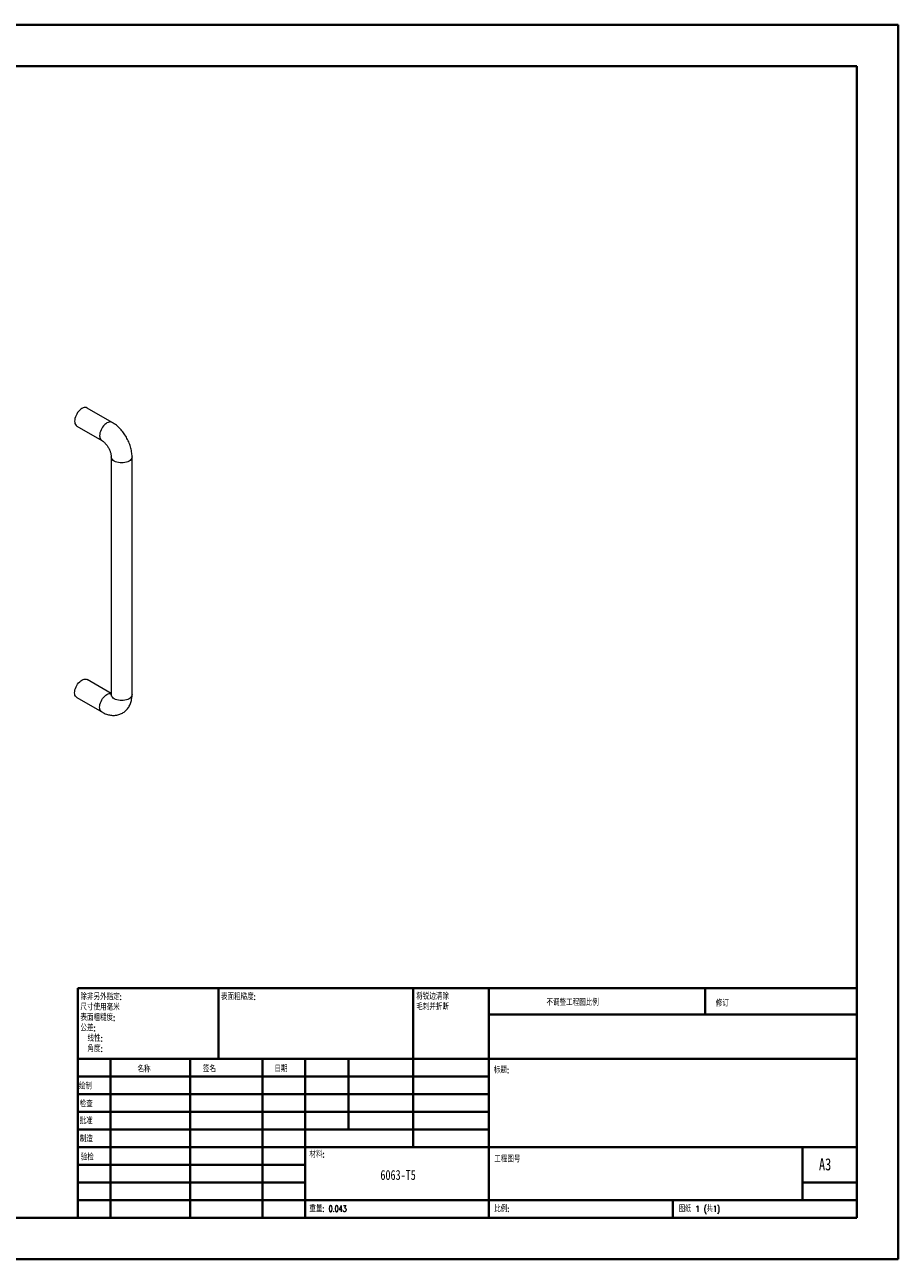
# Model space of a CAD drawing. Header units: millimetres. Extents: x 0 to 420, y 0 to 297.
# Tile 2 of 2: x 210 to 420, y 0 to 297. Entities that reach past the tile are written whole.
import ezdxf

# ---------------------------------------------------------------- set-up
doc = ezdxf.new("R2010")
doc.units = ezdxf.units.MM
doc.styles.add('SLDTEXTSTYLE0', font='TXT', dxfattribs={"width": 0.75, "bigfont": 'bigfont'})
doc.styles.add('SLDTEXTSTYLE1', font='TXT', dxfattribs={"width": 0.75})
doc.styles.add('SLDTEXTSTYLE2', font='TXT', dxfattribs={"width": 0.694444, "bigfont": 'bigfont'})

# ---------------------------------------------------------------- blocks, each defined once
blk = doc.blocks.new('SW_NOTE_0')
at = {"color": 0, "linetype": 'Continuous', "lineweight": 0, "char_height": 1.5, "attachment_point": 1, "style": 'SLDTEXTSTYLE0'}
for s, insert in [('\\M+18FAB锐边\\M+190B4\\M+18F9C', (0, 1.93)), ('\\M+196D1\\M+18E68\\M+19BF3\\M+190DC\\M+19266', (0, -0.57))]:
    blk.add_mtext(s, dxfattribs=dict(at, insert=insert))
blk = doc.blocks.new('SW_NOTE_1')
at = {"color": 0, "linetype": 'Continuous', "lineweight": 0, "char_height": 1.5, "attachment_point": 1, "style": 'SLDTEXTSTYLE0'}
for s, insert in [('\\M+18F9C\\M+194F1另\\M+18A4F\\M+18E77\\M+192E8:', (0, 1.93)), ('\\M+18EDA\\M+190A1\\M+18E67\\M+19770\\M+19F7C\\M+195C4', (0, -0.57)), ('\\M+1955C\\M+196CA\\M+19165糙\\M+19378:', (0, -3.07)), ('\\M+18CF6\\M+18DB7:', (0, -5.57)), ('线\\M+190AB:', (1.69, -8.07)), ('\\M+18A70\\M+19378:', (1.69, -10.57))]:
    blk.add_mtext(s, dxfattribs=dict(at, insert=insert))

msp = doc.modelspace()

# ---------------------------------------------------------------- linework, layer by layer
at = {"color": 7, "linetype": 'Continuous', "lineweight": 40}
for p, q in [((0.08, 297.21), (420.08, 297.21)), ((420.08, 0.21), (420.08, 297.21)), ((25.08, 287.21), (410.08, 287.21)), ((410.08, 287.21), (410.08, 10.21)), ((222.88, 65.46), (410.08, 65.46)), ((222.88, 65.46), (222.88, 10.21)), ((256.68, 48.46), (256.68, 65.46)), ((303.48, 65.46), (303.48, 27.21)), ((321.68, 65.46), (321.68, 10.21)), ((373.68, 59.09), (373.68, 65.46)), ((410.08, 59.09), (321.68, 59.09)), ((410.08, 48.46), (222.88, 48.46)), ((230.68, 48.46), (230.68, 10.21)), ((249.87, 48.46), (249.87, 10.21)), ((267.28, 48.46), (267.28, 10.21)), ((277.48, 10.21), (277.48, 48.46)), ((287.88, 31.46), (287.88, 48.46)), ((321.68, 44.21), (222.88, 44.21)), ((321.68, 39.96), (222.88, 39.96)), ((321.68, 35.71), (222.88, 35.71)), ((321.68, 31.46), (222.88, 31.46)), ((277.48, 27.21), (222.88, 27.21)), ((277.48, 27.21), (410.08, 27.21)), ((397.08, 14.46), (397.08, 27.21)), ((277.48, 22.96), (222.88, 22.96)), ((277.48, 18.71), (222.88, 18.71)), ((410.08, 18.71), (397.08, 18.71)), ((222.88, 14.46), (410.08, 14.46)), ((365.88, 10.21), (365.88, 14.46)), ((25.08, 10.21), (410.08, 10.21)), ((0.08, 0.21), (420.08, 0.21))]:
    msp.add_line(p, q, dxfattribs=at)
at = {"color": 7, "linetype": 'Continuous', "lineweight": 15}
for p, q in [((231.1, 201.53), (225.09, 205)), ((222.59, 200.67), (228.6, 197.2)), ((230.88, 193.25), (230.88, 136.09)), ((235.88, 136.09), (235.88, 193.25)), ((230.88, 136.34), (225.09, 139.68)), ((222.59, 135.35), (228.6, 131.88))]:
    msp.add_line(p, q, dxfattribs=at)
at = {"color": 7, "linetype": 'Continuous', "lineweight": 15, "flags": 128}
for points in [[(225.09, 205), (224.88, 205.09), (224.64, 205.12), (224.38, 205.1), (224.11, 205.02), (223.84, 204.88), (223.56, 204.7), (223.29, 204.47), (223.03, 204.19), (222.8, 203.89), (222.59, 203.56), (222.41, 203.21), (222.26, 202.86), (222.16, 202.5), (222.09, 202.15), (222.07, 201.82), (222.09, 201.51), (222.16, 201.24), (222.26, 201), (222.41, 200.81), (222.59, 200.67), (222.59, 200.67)], [(222.59, 135.35), (222.59, 135.35), (222.41, 135.49), (222.26, 135.68), (222.16, 135.91), (222.09, 136.19), (222.07, 136.5), (222.09, 136.83), (222.16, 137.18), (222.26, 137.53), (222.41, 137.89), (222.59, 138.24), (222.8, 138.57), (223.03, 138.87), (223.29, 139.14), (223.56, 139.37), (223.84, 139.56), (224.11, 139.69), (224.38, 139.77), (224.64, 139.8), (224.88, 139.77), (225.09, 139.68)]]:
    msp.add_lwpolyline(points, dxfattribs=at)
at = {"color": 8, "linetype": 'Continuous', "lineweight": 15, "flags": 128}
for points in [[(231.1, 201.53), (230.89, 201.62), (230.65, 201.65), (230.39, 201.63), (230.12, 201.55), (229.85, 201.41), (229.57, 201.23), (229.3, 201), (229.04, 200.73), (228.81, 200.42), (228.6, 200.09), (228.42, 199.74), (228.27, 199.39), (228.17, 199.03), (228.1, 198.68), (228.08, 198.35), (228.1, 198.04), (228.17, 197.77), (228.27, 197.53), (228.42, 197.34), (228.59, 197.21)], [(235.88, 193.25), (235.85, 193.02), (235.76, 192.8), (235.61, 192.59), (235.41, 192.4), (235.15, 192.23), (234.85, 192.08), (234.52, 191.96), (234.16, 191.87), (233.77, 191.82), (233.38, 191.8), (232.99, 191.82), (232.61, 191.87), (232.25, 191.96), (231.91, 192.08), (231.62, 192.23), (231.36, 192.4), (231.16, 192.59), (231.01, 192.8), (230.91, 193.02), (230.88, 193.24)], [(228.6, 131.88), (228.42, 132.02), (228.27, 132.21), (228.17, 132.44), (228.1, 132.72), (228.08, 133.03), (228.1, 133.36), (228.17, 133.71), (228.27, 134.06), (228.42, 134.42), (228.6, 134.77), (228.81, 135.1), (229.04, 135.4), (229.3, 135.67), (229.57, 135.9), (229.85, 136.09), (230.12, 136.22), (230.39, 136.3), (230.65, 136.33), (230.88, 136.3)], [(235.88, 136.09), (235.85, 135.86), (235.76, 135.64), (235.61, 135.43), (235.41, 135.24), (235.15, 135.07), (234.85, 134.92), (234.52, 134.8), (234.16, 134.72), (233.77, 134.66), (233.38, 134.64), (232.99, 134.66), (232.61, 134.72), (232.25, 134.8), (231.91, 134.92), (231.62, 135.07), (231.36, 135.24), (231.16, 135.43), (231.01, 135.64), (230.91, 135.86), (230.88, 136.09)]]:
    msp.add_lwpolyline(points, dxfattribs=at)
at = {"color": 7, "linetype": 'Continuous', "lineweight": 15}
for points, knots in [([(235.88, 193.25), (235.88, 193.36), (235.88, 193.67), (235.83, 194.18), (235.74, 194.77), (235.6, 195.37), (235.43, 195.97), (235.21, 196.56), (234.96, 197.14), (234.67, 197.7), (234.36, 198.25), (234.01, 198.78), (233.63, 199.29), (233.23, 199.77), (232.8, 200.23), (232.35, 200.65), (231.87, 201.03), (231.45, 201.33), (231.19, 201.48), (231.1, 201.53)], [0, 0, 0, 0, 0.03599, 0.098144, 0.160325, 0.222458, 0.284392, 0.346085, 0.407567, 0.468912, 0.530218, 0.591593, 0.653117, 0.714906, 0.777075, 0.83972, 0.902903, 0.966613, 1, 1, 1, 1]), ([(228.6, 197.2), (228.63, 197.19), (228.72, 197.13), (228.88, 197.02), (229.09, 196.85), (229.31, 196.64), (229.54, 196.39), (229.77, 196.11), (229.98, 195.81), (230.18, 195.48), (230.37, 195.15), (230.52, 194.8), (230.65, 194.46), (230.75, 194.14), (230.82, 193.83), (230.87, 193.56), (230.88, 193.37), (230.88, 193.27), (230.88, 193.25)], [0, 0, 0, 0, 0.034114, 0.09704, 0.161048, 0.2265, 0.293304, 0.361253, 0.430079, 0.499475, 0.569121, 0.63864, 0.707666, 0.775905, 0.843109, 0.909105, 0.973841, 1, 1, 1, 1]), ([(228.6, 131.88), (228.7, 131.83), (228.97, 131.67), (229.43, 131.46), (229.95, 131.28), (230.46, 131.15), (230.95, 131.08), (231.44, 131.06), (231.94, 131.08), (232.44, 131.17), (232.91, 131.31), (233.35, 131.49), (233.77, 131.73), (234.15, 132.01), (234.5, 132.32), (234.81, 132.67), (235.08, 133.06), (235.32, 133.48), (235.52, 133.93), (235.67, 134.41), (235.79, 134.92), (235.86, 135.45), (235.88, 135.84), (235.88, 136.06), (235.88, 136.09)], [0, 0, 0, 0, 0.031365, 0.086314, 0.14104, 0.189302, 0.236309, 0.282137, 0.33175, 0.38007, 0.427196, 0.473386, 0.518909, 0.564039, 0.608976, 0.653997, 0.69939, 0.74544, 0.792419, 0.840557, 0.890007, 0.940792, 0.991918, 1, 1, 1, 1]), ([(230.88, 136.09), (230.88, 136.05), (230.88, 135.96), (230.87, 135.84), (230.85, 135.75), (230.83, 135.71), (230.84, 135.71), (230.84, 135.72)], [0, 0, 0, 0, 0.138996, 0.394111, 0.650279, 0.910119, 1, 1, 1, 1])]:
    msp.add_open_spline(points, degree=3, knots=knots, dxfattribs=at)

# ---------------------------------------------------------------- block references
at = {"color": 7, "linetype": 'Continuous', "lineweight": 0}
for name, p in [('SW_NOTE_1', (223.47, 62.2)), ('SW_NOTE_0', (304.19, 62.28))]:
    msp.add_blockref(name, p, dxfattribs=at)

# ---------------------------------------------------------------- texts
for s, insert, char_height, attachment_point, style in [('\\M+1955C\\M+196CA\\M+19165糙\\M+19378:', (257.25, 64.13), 1.5, 1, 'SLDTEXTSTYLE0'), ('\\M+19573调\\M+190AE\\M+18D48\\M+192F6图\\M+194E4\\M+197E1', (335.49, 62.75), 1.5, 1, 'SLDTEXTSTYLE0'), ('\\M+18F43订', (376.21, 62.55), 1.5, 1, 'SLDTEXTSTYLE0'), ('\\M+196BC\\M+18FCC', (237.2, 46.72), 1.5, 1, 'SLDTEXTSTYLE0'), ('签\\M+196BC', (252.91, 46.78), 1.5, 1, 'SLDTEXTSTYLE0'), ('\\M+193FA\\M+18AFA', (270.09, 46.79), 1.5, 1, 'SLDTEXTSTYLE0'), ('标题:', (322.84, 46.49), 1.5, 1, 'SLDTEXTSTYLE0'), ('绘\\M+190A7', (223.09, 42.64), 1.5, 1, 'SLDTEXTSTYLE0'), ('检查', (223.29, 38.37), 1.5, 1, 'SLDTEXTSTYLE0'), ('\\M+194E1\\M+18F79', (223.28, 34.28), 1.5, 1, 'SLDTEXTSTYLE0'), ('\\M+190A7\\M+191A2', (223.33, 29.95), 1.5, 1, 'SLDTEXTSTYLE0'), ('验检', (223.55, 25.56), 1.5, 1, 'SLDTEXTSTYLE0'), ('\\M+18DDE\\M+197BF:', (278.52, 26.2), 1.5, 1, 'SLDTEXTSTYLE0'), ('\\M+18D48\\M+192F6图\\M+18D86', (322.95, 25.08), 1.5, 1, 'SLDTEXTSTYLE0'), ('A3', (401, 24.52), 2.91, 1, 'SLDTEXTSTYLE1'), ('6063-T5', (299.84, 21.7), 2.381, 2, 'SLDTEXTSTYLE1'), ('\\M+18F64\\M+197CA: 0.043', (278.5, 13.16), 1.4986, 1, 'SLDTEXTSTYLE0'), ('\\M+194E4\\M+197E1:', (322.95, 13.11), 1.5, 1, 'SLDTEXTSTYLE0'), ('图纸 1 (\\M+18BA41)', (367.36, 13.11), 1.5, 1, 'SLDTEXTSTYLE2')]:
    msp.add_mtext(s, dxfattribs=dict(at, insert=insert, char_height=char_height, attachment_point=attachment_point, style=style))

doc.saveas('drawing.dxf')
